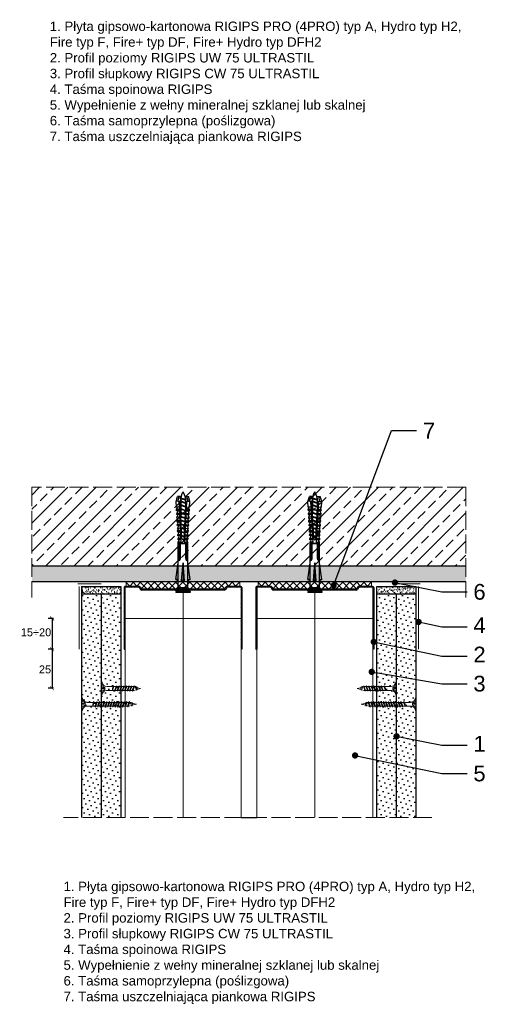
# Model space of a CAD drawing. Header units: millimetres. Extents: x 2139 to 3602, y -61 to 1415.
# Tile 2 of 6: x 2650 to 2947, y -61 to 565. Entities that reach past the tile are written whole.
import ezdxf
from ezdxf import colors
from ezdxf.entities.mleader import LeaderData, LeaderLine
from ezdxf.math import Vec2, Vec3

# ---------------------------------------------------------------- set-up
doc = ezdxf.new("R2010")
doc.units = ezdxf.units.MM
doc.linetypes.add('ACAD_ISO02W100', pattern=[15, 12, -3])
for name, color, linetype, lineweight in [('_ISOVER WELNA', 7, 'BATTING', 9), ('_RIGIPS AKCESORIA', 7, 'Continuous', 18), ('_RIGIPS G-K', 7, 'Continuous', 25), ('_RIGIPS PROFIL', 7, 'Continuous', 18), ('KRESKOWANIE', 7, 'Continuous', 9), ('OPISY', 7, 'Continuous', 9), ('PRZERYWANA', 7, 'ACAD_ISO02W100', 9), ('WYMIARY', 7, 'Continuous', 25)]:
    doc.layers.add(name, color=color, linetype=linetype, lineweight=lineweight)
doc.styles.get("Standard").update_dxf_attribs({"font": 'arial.ttf'})
doc.linetypes.add('BATTING', pattern='A,0.00254,-2.54,[134,ltypeshp.shx,S=2.54,R=0,X=-2.54,Y=0],-5.08,[134,ltypeshp.shx,S=2.54,R=180,X=2.54,Y=0],-2.54', length=10.16254)
pattern_1 = [(225, (150.0568, -801.0018), (1.122532, -3.367596), [0, -3.175])]
pattern_2 = [(225, (236.8568, -801.0018), (1.122532, -3.367596), [0, -3.175])]

# ---------------------------------------------------------------- blocks, each defined once
blk = doc.blocks.new('UW 75 ULTRASTIL')
h = blk.add_hatch()
h.set_pattern_fill('ANSI31', color=256, scale=0.5, style=0)
h.paths.add_polyline_path([(-11.93, 0.56), (-11.6, 1.24, -0.286951), (-10.7, 1.8), (10.18, 1.8), (41.3, 1.8, -0.286951), (42.2, 1.24), (42.53, 0.56, 0.286951), (43.43, 0), (52, 0, 0.414214), (52.8, 0.8), (52.8, 40), (52.25, 40), (52.25, 0.8, -0.414214), (52, 0.55), (43.77, 0.55, -0.286951), (42.87, 1.11), (42.54, 1.79, 0.286951), (41.64, 2.35), (-11.04, 2.35, 0.286951), (-11.94, 1.79), (-12.27, 1.11, -0.286951), (-13.17, 0.55), (-21.4, 0.55, -0.414214), (-21.65, 0.8), (-21.65, 40), (-22.2, 40), (-22.2, 0.8, 0.414214), (-21.4, 0), (-12.83, 0, 0.286951)])
for p, q in [((-22.2, 0.8), (-22.2, 40)), ((-22.2, 40), (-21.65, 40)), ((-21.65, 0.8), (-21.65, 40)), ((52.25, 0.8), (52.25, 40)), ((52.8, 40), (52.25, 40)), ((52.8, 0.8), (52.8, 40)), ((-21.4, 0.55), (-13.17, 0.55)), ((-21.4, 0), (-12.83, 0)), ((-12.27, 1.11), (-11.94, 1.79)), ((-11.93, 0.56), (-11.6, 1.24)), ((-11.04, 2.35), (41.64, 2.35)), ((-10.7, 1.8), (41.3, 1.8)), ((42.53, 0.56), (42.2, 1.24)), ((42.87, 1.11), (42.54, 1.79)), ((43.43, 0), (52, 0)), ((43.77, 0.55), (52, 0.55))]:
    blk.add_line(p, q)
for centre, radius, start, end in [((-21.4, 0.8), 0.8, 180, 270), ((-21.4, 0.8), 0.25, 180, 270), ((-13.17, 1.55), 1, 270, 334.04349), ((-12.83, 1), 1, 270, 334.04349), ((-11.04, 1.35), 1, 90, 154.04349), ((-10.7, 0.8), 1, 90, 154.04349), ((41.3, 0.8), 1, 25.95651, 90), ((41.64, 1.35), 1, 25.95651, 90), ((43.43, 1), 1, 205.95651, 270), ((43.77, 1.55), 1, 205.95651, 270), ((52, 0.8), 0.8, 270, 0), ((52, 0.8), 0.25, 270, 0)]:
    blk.add_arc(centre, radius, start, end)
blk = doc.blocks.new('TN 25')
at = {"layer": '_RIGIPS AKCESORIA'}
for p, q in [((0, -0.84), (0, 7.16)), ((0, 7.16), (0.46, 7.16)), ((0.46, 7.16), (0.46, 4.78)), ((0.46, 4.78), (0, 4.78)), ((0, 3.5), (1.77, 3.5)), ((0, 2.83), (1.77, 2.83)), ((0.46, 1.64), (0, 1.64)), ((0.46, -0.84), (0.46, 1.64)), ((1.77, 3.5), (1.77, 4.2)), ((1.77, 2.83), (1.77, 2.18)), ((3.02, 4.46), (8.47, 4.46)), ((7.49, 2.01), (3.55, 2.01)), ((7.12, 4.46), (7.12, 3.18)), ((8.03, 2.01), (7.12, 4.46)), ((7.12, 3.18), (7.65, 1.53)), ((7.65, 1.53), (8.03, 2.01)), ((9.41, 2.01), (8.03, 2.01)), ((8.47, 4.46), (8.79, 5)), ((9.61, 1.51), (8.47, 4.46)), ((8.79, 5), (9.93, 2.01)), ((9, 4.46), (10.1, 4.46)), ((9.93, 2.01), (9.61, 1.51)), ((11.04, 2.01), (9.93, 2.01)), ((10.1, 4.46), (10.41, 5)), ((11.23, 1.51), (10.1, 4.46)), ((10.41, 5), (11.56, 2.01)), ((10.62, 4.46), (11.67, 4.46)), ((11.56, 2.01), (11.23, 1.51)), ((12.61, 2.01), (11.56, 2.01)), ((11.67, 4.46), (11.99, 5)), ((12.81, 1.51), (11.67, 4.46)), ((11.99, 5), (13.14, 2.01)), ((12.2, 4.46), (13.21, 4.46)), ((13.14, 2.01), (12.81, 1.51)), ((14.15, 2.01), (13.14, 2.01)), ((13.21, 4.46), (13.52, 5)), ((14.34, 1.51), (13.21, 4.46)), ((13.52, 5), (14.67, 2.01)), ((13.73, 4.46), (14.8, 4.46)), ((14.67, 2.01), (14.34, 1.51)), ((15.74, 2.01), (14.67, 2.01)), ((14.8, 4.46), (15.12, 5)), ((15.94, 1.51), (14.8, 4.46)), ((15.12, 5), (16.26, 2.01)), ((15.33, 4.46), (16.42, 4.46)), ((16.26, 2.01), (15.94, 1.51)), ((17.36, 2.01), (16.26, 2.01)), ((16.42, 4.46), (16.73, 5)), ((17.55, 1.51), (16.42, 4.46)), ((16.73, 5), (17.88, 2.01)), ((16.94, 4.46), (17.99, 4.46)), ((17.88, 2.01), (17.55, 1.51)), ((18.93, 2.01), (17.88, 2.01)), ((17.99, 4.46), (18.31, 5)), ((19.13, 1.51), (17.99, 4.46)), ((18.31, 5), (19.45, 2.01)), ((18.52, 4.46), (19.68, 4.46)), ((19.45, 2.01), (19.13, 1.51)), ((19.45, 2.01), (20.62, 2.01)), ((19.68, 4.46), (20, 5)), ((20.82, 1.51), (19.68, 4.46)), ((20, 5), (21.14, 2.01)), ((20.21, 4.46), (20.7, 4.46)), ((20.7, 4.46), (22.28, 3.98)), ((21.14, 2.01), (20.82, 1.51)), ((21.14, 2.01), (21.81, 2.12)), ((21.85, 1.83), (21.67, 3.28)), ((21.67, 3.28), (22.14, 2.4)), ((22.14, 2.4), (21.85, 1.83)), ((22.7, 2.36), (22.14, 2.4)), ((22.28, 3.98), (22.56, 4.37)), ((22.7, 2.36), (22.28, 3.98)), ((22.56, 4.37), (23.03, 2.71)), ((23.03, 2.71), (22.7, 2.36)), ((22.71, 3.85), (25, 3.24)), ((25, 3.24), (23.03, 2.71)), ((0, -0.84), (0.46, -0.84))]:
    blk.add_line(p, q, dxfattribs=at)
for centre, major_axis, ratio, start_param, end_param in [((3.09, 7.67), (0.17, 3.2), 0.826134, 1.773653, 3.180586), ((-0.04, 0.9), (0, 3.93), 0.848176, -0.720942, -0.151112), ((3.37, -1.57), (0.28, 3.57), 0.832181, 0.035984, 1.430787), ((-2.73, 15.91), (0, 14.76), 0.848176, 3.399396, 3.475072), ((0.59, 4.62), (0, 2.81), 0.848176, 3.475072, 3.862535), ((1.66, 3.18), (0, 0.895), 0.848176, -1.552777, -0.720942), ((1.66, 3.18), (0, 0.895), 0.848176, 3.862535, 4.730408)]:
    blk.add_ellipse(centre, major_axis=major_axis, ratio=ratio, start_param=start_param, end_param=end_param, dxfattribs=at)
blk = doc.blocks.new('TN 35')
at = {"layer": '_RIGIPS AKCESORIA'}
for p, q in [((0, -0.84), (0, 7.16)), ((0, 7.16), (0.46, 7.16)), ((0.46, 7.16), (0.46, 4.78)), ((0.46, 4.78), (0, 4.78)), ((0, 3.5), (1.77, 3.5)), ((0, 2.83), (1.77, 2.83)), ((0.46, 1.64), (0, 1.64)), ((0.46, -0.84), (0.46, 1.64)), ((1.77, 3.5), (1.77, 4.2)), ((1.77, 2.83), (1.77, 2.18)), ((3.02, 4.46), (8.47, 4.46)), ((7.49, 2.01), (3.55, 2.01)), ((7.12, 4.46), (7.12, 3.18)), ((8.03, 2.01), (7.12, 4.46)), ((7.12, 3.18), (7.65, 1.53)), ((7.65, 1.53), (8.03, 2.01)), ((9.41, 2.01), (8.03, 2.01)), ((8.47, 4.46), (8.79, 5)), ((9.61, 1.51), (8.47, 4.46)), ((8.79, 5), (9.93, 2.01)), ((9, 4.46), (10.1, 4.46)), ((9.93, 2.01), (9.61, 1.51)), ((11.04, 2.01), (9.93, 2.01)), ((10.1, 4.46), (10.41, 5)), ((11.23, 1.51), (10.1, 4.46)), ((10.41, 5), (11.56, 2.01)), ((10.62, 4.46), (11.67, 4.46)), ((11.56, 2.01), (11.23, 1.51)), ((12.61, 2.01), (11.56, 2.01)), ((11.67, 4.46), (11.99, 5)), ((12.81, 1.51), (11.67, 4.46)), ((11.99, 5), (13.14, 2.01)), ((12.2, 4.46), (13.21, 4.46)), ((13.14, 2.01), (12.81, 1.51)), ((14.15, 2.01), (13.14, 2.01)), ((13.21, 4.46), (13.52, 5)), ((14.34, 1.51), (13.21, 4.46)), ((13.52, 5), (14.67, 2.01)), ((13.73, 4.46), (14.8, 4.46)), ((14.67, 2.01), (14.34, 1.51)), ((15.74, 2.01), (14.67, 2.01)), ((14.8, 4.46), (15.12, 5)), ((15.94, 1.51), (14.8, 4.46)), ((15.12, 5), (16.26, 2.01)), ((15.33, 4.46), (16.42, 4.46)), ((16.26, 2.01), (15.94, 1.51)), ((17.36, 2.01), (16.26, 2.01)), ((16.42, 4.46), (16.73, 5)), ((17.55, 1.51), (16.42, 4.46)), ((16.73, 5), (17.88, 2.01)), ((16.94, 4.46), (17.99, 4.46)), ((17.88, 2.01), (17.55, 1.51)), ((18.93, 2.01), (17.84, 2.01)), ((17.99, 4.46), (18.31, 5)), ((19.13, 1.51), (17.99, 4.46)), ((18.31, 5), (19.45, 2.01)), ((18.52, 4.46), (19.57, 4.46)), ((19.45, 2.01), (19.13, 1.51)), ((20.51, 2.01), (19.41, 2.01)), ((19.57, 4.46), (19.88, 5)), ((20.7, 1.51), (19.57, 4.46)), ((19.88, 5), (21.03, 2.01)), ((20.09, 4.46), (21.14, 4.46)), ((21.03, 2.01), (20.7, 1.51)), ((22.08, 2.01), (20.99, 2.01)), ((21.14, 4.46), (21.46, 5)), ((22.28, 1.51), (21.14, 4.46)), ((21.46, 5), (22.6, 2.01)), ((21.67, 4.46), (22.72, 4.46)), ((22.6, 2.01), (22.28, 1.51)), ((23.66, 2.01), (22.56, 2.01)), ((22.72, 4.46), (23.03, 5)), ((23.85, 1.51), (22.72, 4.46)), ((23.03, 5), (24.18, 2.01)), ((23.24, 4.46), (24.29, 4.46)), ((24.18, 2.01), (23.85, 1.51)), ((25.23, 2.01), (24.14, 2.01)), ((24.29, 4.46), (24.61, 5)), ((25.43, 1.51), (24.29, 4.46)), ((24.61, 5), (25.75, 2.01)), ((24.81, 4.46), (25.87, 4.46)), ((25.75, 2.01), (25.43, 1.51)), ((26.81, 2.01), (25.71, 2.01)), ((25.87, 4.46), (26.18, 5)), ((27, 1.51), (25.87, 4.46)), ((26.18, 5), (27.33, 2.01)), ((26.39, 4.46), (27.44, 4.46)), ((27.33, 2.01), (27, 1.51)), ((28.38, 2.01), (27.33, 2.01)), ((27.44, 4.46), (27.76, 5)), ((28.58, 1.51), (27.44, 4.46)), ((27.76, 5), (28.9, 2.01)), ((27.96, 4.46), (29.13, 4.46)), ((28.9, 2.01), (28.58, 1.51)), ((28.9, 2.01), (30.07, 2.01)), ((29.13, 4.46), (29.45, 5)), ((30.27, 1.51), (29.13, 4.46)), ((29.45, 5), (30.59, 2.01)), ((29.65, 4.46), (30.15, 4.46)), ((30.15, 4.46), (31.73, 3.98)), ((30.59, 2.01), (30.27, 1.51)), ((30.59, 2.01), (31.26, 2.12)), ((31.3, 1.83), (31.12, 3.28)), ((31.12, 3.28), (31.59, 2.4)), ((31.59, 2.4), (31.3, 1.83)), ((32.15, 2.36), (31.59, 2.4)), ((31.73, 3.98), (32.01, 4.37)), ((32.15, 2.36), (31.73, 3.98)), ((32.01, 4.37), (32.48, 2.71)), ((32.48, 2.71), (32.15, 2.36)), ((32.16, 3.85), (35, 3.24)), ((35, 3.24), (32.48, 2.71)), ((0, -0.84), (0.46, -0.84))]:
    blk.add_line(p, q, dxfattribs=at)
for centre, major_axis, ratio, start_param, end_param in [((3.09, 7.67), (0.17, 3.2), 0.826134, 1.773653, 3.180586), ((-0.04, 0.9), (0, 3.93), 0.848176, -0.720942, -0.151112), ((3.37, -1.57), (0.28, 3.57), 0.832181, 0.035984, 1.430787), ((-2.73, 15.91), (0, 14.76), 0.848176, 3.399396, 3.475072), ((0.59, 4.62), (0, 2.81), 0.848176, 3.475072, 3.862535), ((1.66, 3.18), (0, 0.895), 0.848176, -1.552777, -0.720942), ((1.66, 3.18), (0, 0.895), 0.848176, 3.862535, 4.730408)]:
    blk.add_ellipse(centre, major_axis=major_axis, ratio=ratio, start_param=start_param, end_param=end_param, dxfattribs=at)
blk = doc.blocks.new('kolek rozprezny komplet 60')
for p, q in [((393.81, 219.85), (390.76, 218.91)), ((393.68, 217.35), (393.81, 219.85)), ((397.41, 219.66), (393.81, 219.85)), ((397.31, 217.76), (397.41, 219.66)), ((399, 219.58), (397.82, 218.98)), ((398.9, 217.68), (399, 219.58)), ((399.8, 219.54), (399, 219.58)), ((399.7, 217.64), (399.8, 219.54)), ((401.4, 219.45), (400.22, 218.85)), ((401.3, 217.56), (401.4, 219.45)), ((402.2, 219.41), (401.4, 219.45)), ((402.1, 217.51), (402.2, 219.41)), ((403.8, 219.33), (402.61, 218.72)), ((403.7, 217.43), (403.8, 219.33)), ((404.6, 219.29), (403.8, 219.33)), ((404.5, 217.39), (404.6, 219.29)), ((406.19, 219.2), (405.01, 218.6)), ((406.09, 217.3), (406.19, 219.2)), ((406.99, 219.16), (406.19, 219.2)), ((443.47, 219.95), (432.8, 218.45)), ((443.47, 218.45), (443.47, 219.95)), ((443.47, 219.95), (444.34, 218.45)), ((450.17, 219.95), (448.67, 218.45)), ((450.17, 219.95), (450.17, 210.95)), ((450.67, 219.95), (450.17, 219.95)), ((450.67, 219.95), (450.67, 210.95)), ((450.67, 219.35), (451.17, 219.95)), ((451.17, 219.95), (451.67, 219.95)), ((451.17, 219.95), (451.17, 210.95)), ((451.67, 219.95), (451.67, 210.95)), ((390.66, 217.01), (390.76, 218.91)), ((393.15, 216.88), (390.66, 217.01)), ((393.15, 214.02), (390.66, 213.89)), ((390.66, 213.89), (390.76, 211.99)), ((393.75, 218.75), (390.71, 217.96)), ((393.75, 212.15), (390.71, 212.94)), ((391.67, 216.95), (392.67, 216.95)), ((392.67, 216.95), (391.67, 213.95)), ((391.67, 213.95), (391.71, 213.45)), ((391.71, 213.45), (392.07, 213.95)), ((392.67, 216.95), (392.07, 213.95)), ((393.07, 216.95), (392.07, 213.95)), ((392.07, 213.95), (393.67, 213.95)), ((392.67, 216.95), (393.04, 217.45)), ((393.07, 216.95), (393.04, 217.45)), ((393.07, 216.95), (394.67, 216.95)), ((394.67, 216.95), (393.67, 213.95)), ((393.67, 213.95), (393.7, 213.55)), ((417.38, 216.11), (393.68, 217.35)), ((417.38, 214.79), (393.68, 213.55)), ((393.68, 213.55), (393.81, 211.05)), ((420.47, 216.55), (393.71, 217.95)), ((420.47, 214.35), (393.71, 212.95)), ((393.78, 213.55), (394.07, 213.95)), ((394.67, 216.95), (394.07, 213.95)), ((395.07, 216.95), (394.07, 213.95)), ((394.07, 213.95), (396.07, 213.95)), ((394.67, 216.95), (394.92, 217.29)), ((395.07, 216.95), (395.05, 217.28)), ((395.07, 216.95), (397.07, 216.95)), ((397.07, 216.95), (396.07, 213.95)), ((396.07, 213.95), (396.09, 213.67)), ((396.28, 213.68), (396.47, 213.95)), ((397.07, 216.95), (396.47, 213.95)), ((397.47, 216.95), (396.47, 213.95)), ((396.47, 213.95), (398.47, 213.95)), ((397.07, 216.95), (397.23, 217.17)), ((397.31, 213.14), (397.41, 211.24)), ((397.47, 216.95), (397.46, 217.16)), ((397.47, 216.95), (399.47, 216.95)), ((397.67, 217.14), (397.71, 217.74)), ((397.67, 213.76), (397.71, 213.16)), ((398.47, 217.1), (398.5, 217.7)), ((399.47, 216.95), (398.47, 213.95)), ((398.47, 213.95), (398.48, 213.8)), ((398.47, 213.8), (398.5, 213.2)), ((398.77, 213.81), (398.87, 213.95)), ((399.47, 216.95), (398.87, 213.95)), ((399.87, 216.95), (398.87, 213.95)), ((398.87, 213.95), (400.87, 213.95)), ((398.9, 213.22), (399, 211.32)), ((399.47, 216.95), (399.55, 217.05)), ((399.7, 213.26), (399.8, 211.36)), ((399.87, 216.95), (399.87, 217.03)), ((399.87, 216.95), (401.38, 216.95)), ((400.07, 217.02), (400.1, 217.62)), ((400.07, 213.88), (400.1, 213.28)), ((400.87, 216.98), (400.9, 217.58)), ((401.87, 216.92), (400.87, 213.95)), ((400.87, 213.95), (400.88, 213.92)), ((400.87, 213.92), (400.9, 213.32)), ((401.87, 216.92), (401.27, 213.95)), ((402.26, 216.9), (401.27, 213.95)), ((401.27, 213.95), (401.38, 213.95)), ((401.27, 213.94), (401.27, 213.95)), ((401.3, 213.35), (401.4, 211.45)), ((402.1, 213.39), (402.2, 211.49)), ((402.47, 216.89), (402.5, 217.49)), ((402.47, 214.01), (402.5, 213.41)), ((403.27, 216.85), (403.3, 217.45)), ((403.27, 214.05), (403.3, 213.45)), ((404.22, 216.8), (403.31, 214.05)), ((404.24, 216.8), (403.7, 214.07)), ((403.7, 213.47), (403.8, 211.57)), ((404.62, 216.78), (403.72, 214.07)), ((404.5, 213.51), (404.6, 211.62)), ((404.86, 216.77), (404.9, 217.37)), ((404.86, 214.13), (404.9, 213.53)), ((405.66, 216.73), (405.69, 217.32)), ((405.66, 214.17), (405.69, 213.58)), ((406.58, 216.68), (405.75, 214.18)), ((406.09, 213.6), (406.19, 211.7)), ((406.62, 216.68), (406.12, 214.2)), ((406.98, 216.66), (406.16, 214.2)), ((406.89, 217.26), (406.99, 219.16)), ((406.89, 213.64), (406.99, 211.74)), ((407.26, 216.64), (407.29, 217.24)), ((407.26, 214.26), (407.29, 213.66)), ((408.59, 219.08), (407.41, 218.47)), ((408.06, 216.6), (408.09, 217.2)), ((408.06, 214.3), (408.09, 213.7)), ((408.94, 216.55), (408.19, 214.31)), ((408.49, 217.18), (408.59, 219.08)), ((408.49, 213.72), (408.59, 211.82)), ((408.99, 216.55), (408.55, 214.33)), ((409.39, 219.03), (408.59, 219.08)), ((409.34, 216.53), (408.6, 214.33)), ((409.29, 217.14), (409.39, 219.03)), ((409.29, 213.76), (409.39, 211.87)), ((409.66, 216.52), (409.69, 217.12)), ((409.66, 214.38), (409.69, 213.79)), ((410.99, 218.95), (409.8, 218.35)), ((410.46, 216.47), (410.49, 217.07)), ((410.46, 214.43), (410.49, 213.83)), ((411.3, 216.43), (410.64, 214.44)), ((410.89, 217.05), (410.99, 218.95)), ((410.89, 213.85), (410.99, 211.95)), ((411.37, 216.43), (410.98, 214.45)), ((411.69, 216.41), (411.04, 214.46)), ((412.59, 218.87), (411.4, 218.26)), ((412.05, 216.39), (412.09, 216.99)), ((412.05, 214.51), (412.09, 213.91)), ((412.49, 216.97), (412.59, 218.87)), ((412.49, 213.93), (412.59, 212.03)), ((413.38, 218.82), (412.59, 218.87)), ((412.85, 216.35), (412.89, 216.95)), ((412.85, 214.55), (412.89, 213.95)), ((413.66, 216.31), (413.08, 214.56)), ((413.28, 216.93), (413.38, 218.82)), ((413.28, 213.97), (413.38, 212.08)), ((413.75, 216.3), (413.4, 214.58)), ((414.05, 216.29), (413.49, 214.58)), ((414.98, 218.74), (413.8, 218.14)), ((414.45, 216.27), (414.48, 216.86)), ((414.45, 214.64), (414.48, 214.04)), ((414.88, 216.84), (414.98, 218.74)), ((414.88, 214.06), (414.98, 212.16)), ((415.78, 218.7), (414.98, 218.74)), ((415.25, 216.22), (415.28, 216.82)), ((415.25, 214.68), (415.28, 214.08)), ((416.02, 216.18), (415.52, 214.69)), ((415.68, 216.8), (415.78, 218.7)), ((415.68, 214.1), (415.78, 212.2)), ((416.12, 216.18), (415.83, 214.71)), ((416.41, 216.16), (415.93, 214.71)), ((417.38, 218.62), (416.2, 218.01)), ((417.28, 216.72), (417.38, 218.62)), ((417.28, 214.18), (417.38, 212.29)), ((418.18, 218.57), (417.38, 218.62)), ((418.22, 215.58), (418.01, 214.95)), ((418.08, 216.68), (418.18, 218.57)), ((418.08, 214.22), (418.18, 212.33)), ((419.78, 218.49), (418.59, 217.89)), ((419.78, 212.41), (418.59, 213.01)), ((419.68, 216.59), (419.78, 218.49)), ((419.68, 214.31), (419.78, 212.41)), ((430.17, 217.15), (419.71, 217.15)), ((430.17, 213.75), (419.71, 213.75)), ((431.37, 217.95), (419.75, 217.95)), ((431.37, 212.95), (419.75, 212.95)), ((448.67, 218.45), (419.77, 218.45)), ((420.47, 217.15), (420.47, 213.75)), ((420.67, 217.15), (420.67, 213.75)), ((420.87, 217.15), (420.87, 213.75)), ((444.34, 216.37), (432.8, 215.45)), ((432.8, 215.45), (443.47, 215.45)), ((444.34, 214.53), (432.8, 215.45)), ((444.34, 216.37), (443.47, 215.45)), ((444.34, 214.53), (443.47, 215.45)), ((444.34, 214.53), (444.34, 216.37)), ((448.67, 218.45), (448.67, 212.45)), ((448.67, 216.95), (448.67, 213.95)), ((393.81, 211.05), (390.76, 211.99)), ((397.41, 211.24), (393.81, 211.05)), ((399, 211.32), (397.82, 211.93)), ((399.8, 211.36), (399, 211.32)), ((401.4, 211.45), (400.22, 212.05)), ((402.2, 211.49), (401.4, 211.45)), ((403.8, 211.57), (402.61, 212.18)), ((404.6, 211.62), (403.8, 211.57)), ((406.19, 211.7), (405.01, 212.3)), ((406.99, 211.74), (406.19, 211.7)), ((408.59, 211.82), (407.41, 212.43)), ((409.39, 211.87), (408.59, 211.82)), ((410.99, 211.95), (409.8, 212.55)), ((412.59, 212.03), (411.4, 212.64)), ((413.38, 212.08), (412.59, 212.03)), ((414.98, 212.16), (413.8, 212.76)), ((415.78, 212.2), (414.98, 212.16)), ((417.38, 212.29), (416.2, 212.89)), ((418.18, 212.33), (417.38, 212.29)), ((448.67, 212.45), (419.77, 212.45)), ((443.47, 210.95), (432.8, 212.45)), ((443.47, 212.45), (443.47, 210.95)), ((443.47, 210.95), (444.34, 212.45)), ((450.17, 210.95), (448.67, 212.45)), ((450.67, 210.95), (450.17, 210.95)), ((450.67, 211.55), (451.17, 210.95)), ((451.17, 210.95), (451.67, 210.95))]:
    blk.add_line(p, q)
for centre, radius, start, end in [((397.68, 219.24), 0.3, 177, 297), ((393.41, 206.24), 10.85, 99.20383, 121.90826), ((393.41, 224.66), 10.85, 238.09174, 260.79617), ((393.65, 216.85), 0.5, 87, 177), ((393.65, 214.05), 0.5, 183, 273), ((400.08, 219.12), 0.3, 177, 297), ((402.48, 218.99), 0.3, 177, 297), ((404.87, 218.87), 0.3, 177, 297), ((407.27, 218.74), 0.3, 177, 297), ((409.67, 218.61), 0.3, 177, 297), ((411.27, 218.53), 0.3, 177, 297), ((413.66, 218.41), 0.3, 177, 297), ((416.06, 218.28), 0.3, 177, 297), ((417.55, 215.45), 0.682, 255.86037, 104.13858), ((418.46, 218.15), 0.3, 177, 297), ((418.46, 212.75), 0.3, 63, 183), ((422.67, 216.95), 1, 90, 168.46304), ((422.67, 213.95), 1, 191.53696, 270), ((430.17, 218.45), 1.3, 270, 0), ((430.17, 212.45), 1.3, 0, 90), ((397.68, 211.66), 0.3, 63, 183), ((400.08, 211.78), 0.3, 63, 183), ((402.48, 211.91), 0.3, 63, 183), ((404.87, 212.03), 0.3, 63, 183), ((407.27, 212.16), 0.3, 63, 183), ((409.67, 212.29), 0.3, 63, 183), ((411.27, 212.37), 0.3, 63, 183), ((413.66, 212.5), 0.3, 63, 183), ((416.06, 212.62), 0.3, 63, 183)]:
    blk.add_arc(centre, radius, start, end)
blk = doc.blocks.new('_Dot')
at = {"color": 0, "linetype": 'ByBlock', "lineweight": -2}
blk.add_line((-0.5, 0), (-1, 0), dxfattribs=at)
at = {"color": 0, "linetype": 'ByBlock', "const_width": 0.5}
blk.add_lwpolyline([(-0.25, 0, 1), (0.25, 0, 1)], format="xyb", close=True, dxfattribs=at)
blk = doc.blocks.new('_ArchTick')
at = {"color": 0, "linetype": 'ByBlock', "const_width": 0.15}
blk.add_lwpolyline([(-0.5, -0.5), (0.5, 0.5)], dxfattribs=at)

msp = doc.modelspace()

# ---------------------------------------------------------------- hatches: boundary and pattern name
at = {"layer": '_RIGIPS G-K'}
h = msp.add_hatch(dxfattribs=at)
h.set_pattern_fill('AR-SAND', color=256, scale=0.05, angle=180, style=0)
h.set_pattern_definition([(217.5, (4703.6066, 1331.1338), (0.0800016, -2.4470662), [0, -1.9304, 0, -2.159, 0, -2.06375]), (187.5, (4703.6066, 1331.1338), (-2.2476164, -3.5841255), [0, -1.0414, 0, -1.7399, 0, -0.66675]), (147.5, (4705.1687, 1331.1338), (-3.9549619, -0.007186), [0, -0.635, 0, -2.286, 0, -2.9845]), (137.5, (4705.1687, 1331.1338), (-3.8177823, -1.1146466), [0, -0.3175, 0, -1.4986, 0, -1.7145])])
h.paths.add_polyline_path([(2689.83, 200.07), (2714.83, 200.07), (2714.83, 205.07), (2689.83, 205.07)])
h = msp.add_hatch(dxfattribs=at)
h.set_pattern_fill('AR-SAND', color=256, scale=0.05, angle=180, style=0)
h.set_pattern_definition([(217.5, (4790.4066, 1331.1338), (0.0800016, -2.4470662), [0, -1.9304, 0, -2.159, 0, -2.06375]), (187.5, (4790.4066, 1331.1338), (-2.2476164, -3.5841255), [0, -1.0414, 0, -1.7399, 0, -0.66675]), (147.5, (4791.9687, 1331.1338), (-3.9549619, -0.007186), [0, -0.635, 0, -2.286, 0, -2.9845]), (137.5, (4791.9687, 1331.1338), (-3.8177823, -1.1146466), [0, -0.3175, 0, -1.4986, 0, -1.7145])])
h.paths.add_polyline_path([(2877.63, 200.07), (2902.63, 200.07), (2902.63, 205.07), (2877.63, 205.07)])
h = msp.add_hatch(dxfattribs=at)
h.set_pattern_fill('DOTS', color=256, scale=2, angle=225, style=0)
h.set_pattern_definition(pattern_1)
h.paths.add_polyline_path([(2689.83, 58.07), (2702.33, 58.07), (2702.33, 200.07), (2689.83, 200.07)])
h = msp.add_hatch(dxfattribs=at)
h.set_pattern_fill('DOTS', color=256, scale=2, angle=225, style=0)
h.set_pattern_definition(pattern_1)
h.paths.add_polyline_path([(2702.33, 58.07), (2714.83, 58.07), (2714.83, 200.07), (2702.33, 200.07)])
h = msp.add_hatch(dxfattribs=at)
h.set_pattern_fill('DOTS', color=256, scale=2, angle=225, style=0)
h.set_pattern_definition(pattern_2)
h.paths.add_polyline_path([(2877.63, 58.07), (2890.13, 58.07), (2890.13, 200.07), (2877.63, 200.07)])
h = msp.add_hatch(dxfattribs=at)
h.set_pattern_fill('DOTS', color=256, scale=2, angle=225, style=0)
h.set_pattern_definition(pattern_2)
h.paths.add_polyline_path([(2890.13, 58.07), (2902.63, 58.07), (2902.63, 200.07), (2890.13, 200.07)])
at = {"layer": 'KRESKOWANIE'}
h = msp.add_hatch(dxfattribs=at)
h.set_pattern_fill('ANSI33', color=256, scale=2, angle=180, style=0)
h.set_pattern_definition([(225, (519.457, -798.002), (8.980256, -8.980256), []), (225, (510.477, -798.002), (8.980256, -8.980256), [6.35, -3.175])])
h.paths.add_polyline_path([(2934.23, 268.07), (2658.23, 268.07), (2658.23, 218.07), (2934.23, 218.07)])
h = msp.add_hatch(dxfattribs=at)
h.set_pattern_fill('AR-SAND', color=256, scale=0.1, style=0)
h.set_pattern_definition([(37.5, (193.4568, -1106.0627), (-0.160003, 4.8941324), [0, -3.8608, 0, -4.318, 0, -4.1275]), (7.5, (193.457, -1106.063), (4.495233, 7.168251), [0, -2.0828, 0, -3.4798, 0, -1.3335]), (327.5, (190.3326, -1106.0627), (7.909924, 0.014372), [0, -1.27, 0, -4.572, 0, -5.969]), (317.5, (190.3326, -1106.063), (7.635565, 2.229293), [0, -0.635, 0, -2.9972, 0, -3.429])])
h.paths.add_polyline_path([(2934.23, 218.07), (2658.23, 218.07), (2658.23, 208.07), (2934.23, 208.07)])
h = msp.add_hatch(dxfattribs=at)
h.set_pattern_fill('ANSI37', color=256, angle=270, style=0)
h.set_pattern_definition([(315, (4705.1066, 1642.1947), (2.245064, 2.245064), []), (45, (4705.1066, 1642.1947), (-2.245064, 2.245064), [])])
h.paths.add_polyline_path([(2718.23, 205.07), (2726.21, 205.07, -0.286951), (2727.11, 204.5), (2727.43, 203.83, 0.286951), (2728.33, 203.27), (2780.33, 203.27, 0.286951), (2781.23, 203.83), (2781.56, 204.5, -0.286951), (2782.46, 205.07), (2790.43, 205.07), (2790.43, 208.07), (2718.23, 208.07)])
h = msp.add_hatch(dxfattribs=at)
h.set_pattern_fill('ANSI37', color=256, angle=270, style=0)
h.set_pattern_definition([(315, (4788.9066, 1642.1947), (2.245064, 2.245064), []), (45, (4788.9066, 1642.1947), (-2.245064, 2.245064), [])])
h.paths.add_polyline_path([(2802.03, 205.07), (2810.01, 205.07, -0.286951), (2810.91, 204.5), (2811.23, 203.83, 0.286951), (2812.13, 203.27), (2864.13, 203.27, 0.286951), (2865.03, 203.83), (2865.36, 204.5, -0.286951), (2866.26, 205.07), (2874.23, 205.07), (2874.23, 208.07), (2802.03, 208.07)])

# ---------------------------------------------------------------- linework, layer by layer
for p, q in [((2658.23, 218.07), (2934.23, 218.07)), ((2658.23, 208.07), (2934.23, 208.07))]:
    msp.add_line(p, q)
at = {"layer": '_ISOVER WELNA', "ltscale": 3.6}
for p, q in [((2754.33, 58.07), (2754.33, 202.72)), ((2838.13, 58.07), (2838.13, 202.72))]:
    msp.add_line(p, q, dxfattribs=at)
at = {"layer": '_RIGIPS AKCESORIA'}
for p, q in [((2702.33, 206.57), (2687.33, 206.57)), ((2688.33, 205.07), (2688.33, 165.07)), ((2890.13, 206.57), (2905.13, 206.57)), ((2904.13, 205.07), (2904.13, 165.07))]:
    msp.add_line(p, q, dxfattribs=at)
at = {"layer": '_RIGIPS G-K'}
for p, q in [((2716.33, 208.07), (2728.83, 208.07)), ((2689.83, 205.07), (2689.83, 58.07)), ((2689.83, 205.07), (2714.83, 205.07)), ((2714.83, 205.07), (2714.83, 58.07)), ((2877.63, 58.07), (2877.63, 205.07)), ((2877.63, 205.07), (2902.63, 205.07)), ((2902.63, 58.07), (2902.63, 205.07)), ((2714.83, 200.07), (2689.83, 200.07)), ((2702.33, 200.07), (2702.33, 58.07)), ((2902.63, 200.07), (2877.63, 200.07)), ((2890.13, 58.07), (2890.13, 200.07)), ((2791.23, 58.07), (2801.23, 58.07))]:
    msp.add_line(p, q, dxfattribs=at)
at = {"layer": '_RIGIPS PROFIL', "lineweight": 9}
for p, q in [((2717.43, 184.67), (2791.23, 184.67)), ((2717.43, 58.07), (2717.43, 184.67)), ((2791.23, 58.07), (2791.23, 184.67)), ((2801.23, 184.67), (2875.03, 184.67)), ((2801.23, 58.07), (2801.23, 184.67)), ((2875.03, 58.07), (2875.03, 184.67))]:
    msp.add_line(p, q, dxfattribs=at)
at = {"layer": 'KRESKOWANIE'}
for p, q in [((2718.23, 205.07), (2718.23, 208.07)), ((2790.43, 205.07), (2790.43, 208.07)), ((2802.03, 205.07), (2802.03, 208.07)), ((2874.23, 205.07), (2874.23, 208.07))]:
    msp.add_line(p, q, dxfattribs=at)
at = {"layer": 'PRZERYWANA'}
for p, q in [((2934.23, 268.07), (2658.23, 268.07)), ((2658.23, 268.07), (2658.23, 198.07)), ((2934.23, 268.07), (2934.23, 198.07)), ((2912.63, 58.07), (2678.33, 58.07))]:
    msp.add_line(p, q, dxfattribs=at)
at = {"layer": 'WYMIARY'}
for p, q in [((2672.02, 184.67), (2668.52, 184.67)), ((2671.02, 184.67), (2671.02, 165.07)), ((2672.01, 165.07), (2668.51, 165.07)), ((2672.02, 165.07), (2668.52, 165.07)), ((2671.01, 165.07), (2671.01, 140.32)), ((2672.01, 140.32), (2668.51, 140.32))]:
    msp.add_line(p, q, dxfattribs=at)

# ---------------------------------------------------------------- block references
for name, p, rotation in [('kolek rozprezny komplet 60', (2538.88, 652.89), 270), ('kolek rozprezny komplet 60', (2622.68, 652.89), 270), ('UW 75 ULTRASTIL', (2769.63, 205.07), 180), ('UW 75 ULTRASTIL', (2853.43, 205.07), 180)]:
    msp.add_blockref(name, p, dxfattribs=dict(rotation=rotation))
at = {"layer": '_RIGIPS AKCESORIA', "xscale": -1, "rotation": 180}
for name, p in [('TN 25', (2702.33, 143.31)), ('TN 35', (2689.83, 133.31))]:
    msp.add_blockref(name, p, dxfattribs=at)
at = {"layer": '_RIGIPS AKCESORIA', "rotation": 180}
for name, p in [('TN 25', (2890.13, 143.31)), ('TN 35', (2902.63, 133.31))]:
    msp.add_blockref(name, p, dxfattribs=at)
at = {"layer": 'WYMIARY', "xscale": 2.5, "yscale": 2.5, "zscale": 2.5}
for p, rotation in [((2671.02, 184.67), 90), ((2671.01, 165.07), 90), ((2671.02, 165.07), 270), ((2671.01, 140.32), 270)]:
    msp.add_blockref('_ArchTick', p, dxfattribs=dict(at, rotation=rotation))

# ---------------------------------------------------------------- texts
at = {"char_height": 6, "attachment_point": 1}
for insert, width in [((2669.61, 564.29), 264.9976), ((2678.34, 17.21), 266.5862)]:
    msp.add_mtext('1. Płyta gipsowo-kartonowa RIGIPS PRO (4PRO) typ A, Hydro typ H2, Fire typ F, Fire+ typ DF, Fire+ Hydro typ DFH2\\P2. Profil poziomy RIGIPS UW 75 ULTRASTIL\\P3. Profil słupkowy RIGIPS CW 75 ULTRASTIL\\P4. Taśma spoinowa RIGIPS\\P5. Wypełnienie z wełny mineralnej szklanej lub skalnej\\P6. Taśma samoprzylepna (poślizgowa)\\P7. Taśma uszczelniająca piankowa RIGIPS', dxfattribs=dict(at, insert=insert, width=width))
at = {"layer": 'WYMIARY', "char_height": 5, "attachment_point": 5}
for s, insert in [('15÷20', (2660.84, 175.8)), ('25', (2666.56, 152.23))]:
    msp.add_mtext(s, dxfattribs=dict(at, insert=insert))

# ---------------------------------------------------------------- leaders
at = {"layer": 'OPISY'}
ml = msp.add_multileader_mtext('Standard', dxfattribs=at)
ml.set_content('7', color=256)
ml.set_leader_properties()
ml.set_arrow_properties(name='DOT')
ml.build(insert=Vec2(0, 0))
ctx = ml.context
ctx.base_point, ctx.char_height, ctx.landing_gap_size, ctx.plane_origin = Vec3(2902.88, 304.11), 10, 4, Vec3(2710.29, 447.77)
notes = []
notes.append((ctx, [(0, (1, 1, 0), (2886.88, 304.11), (1, 0), 16, [(0, [(2850.1, 205.6)], 0, [])])]))
ctx.mtext.insert, ctx.mtext.flow_direction = Vec3(2906.88, 309.11), 5
ml = msp.add_multileader_mtext('Standard', dxfattribs=at)
ml.set_content('6', color=256)
ml.set_leader_properties()
ml.set_arrow_properties(name='DOT')
ml.build(insert=Vec2(0, 0))
ctx = ml.context
ctx.base_point, ctx.char_height, ctx.landing_gap_size, ctx.plane_origin = Vec3(2934.98, 201.51), 10, 4, Vec3(2742.39, 345.17)
notes.append((ctx, [(0, (1, 1, 0), (2918.98, 201.51), (1, 0), 16, [(0, [(2889.06, 207.48)], 0, [])])]))
ctx.mtext.insert, ctx.mtext.flow_direction = Vec3(2938.98, 206.59), 5
ml = msp.add_multileader_mtext('Standard', dxfattribs=at)
ml.set_content('4', color=256)
ml.set_leader_properties()
ml.set_arrow_properties(name='DOT')
ml.build(insert=Vec2(0, 0))
ctx = ml.context
ctx.base_point, ctx.char_height, ctx.landing_gap_size, ctx.plane_origin = Vec3(2934.98, 179.3), 10, 4, Vec3(2742.39, 322.96)
notes.append((ctx, [(0, (1, 1, 0), (2918.98, 179.3), (1, 0), 16, [(0, [(2904.13, 182.43)], 0, [])])]))
ctx.mtext.insert, ctx.mtext.flow_direction = Vec3(2938.98, 185.3), 5
ml = msp.add_multileader_mtext('Standard', dxfattribs=at)
ml.set_content('2', color=256)
ml.set_leader_properties()
ml.set_arrow_properties(name='DOT')
ml.build(insert=Vec2(0, 0))
ctx = ml.context
ctx.base_point, ctx.char_height, ctx.landing_gap_size, ctx.plane_origin = Vec3(2934.98, 160.7), 10, 4, Vec3(2742.39, 304.36)
notes.append((ctx, [(0, (1, 1, 0), (2918.98, 160.7), (1, 0), 16, [(0, [(2875.63, 169.75)], 0, [])])]))
ctx.mtext.insert, ctx.mtext.flow_direction = Vec3(2938.98, 166.7), 5
ml = msp.add_multileader_mtext('Standard', dxfattribs=at)
ml.set_content('3', color=256)
ml.set_leader_properties()
ml.set_arrow_properties(name='DOT')
ml.build(insert=Vec2(0, 0))
ctx = ml.context
ctx.base_point, ctx.char_height, ctx.landing_gap_size, ctx.plane_origin = Vec3(2934.98, 143.12), 10, 4, Vec3(2742.39, 286.78)
notes.append((ctx, [(0, (1, 1, 0), (2918.98, 143.12), (1, 0), 16, [(0, [(2874.34, 150.69)], 0, [])])]))
ctx.mtext.insert, ctx.mtext.flow_direction = Vec3(2938.98, 148.21), 5
ml = msp.add_multileader_mtext('Standard', dxfattribs=at)
ml.set_content('1', color=256)
ml.set_leader_properties()
ml.set_arrow_properties(name='DOT')
ml.build(insert=Vec2(0, 0))
ctx = ml.context
ctx.base_point, ctx.char_height, ctx.landing_gap_size, ctx.plane_origin = Vec3(2934.98, 103.97), 10, 4, Vec3(2742.39, 247.63)
notes.append((ctx, [(0, (1, 1, 0), (2918.98, 103.97), (1, 0), 16, [(0, [(2890.13, 109.69)], 0, [])])]))
ctx.mtext.insert, ctx.mtext.flow_direction = Vec3(2938.98, 109.97), 5
ml = msp.add_multileader_mtext('Standard', dxfattribs=at)
ml.set_content('5', color=256)
ml.set_leader_properties()
ml.set_arrow_properties(name='DOT')
ml.build(insert=Vec2(0, 0))
ctx = ml.context
ctx.base_point, ctx.char_height, ctx.landing_gap_size, ctx.plane_origin = Vec3(2934.98, 85.97), 10, 4, Vec3(2742.39, 229.63)
notes.append((ctx, [(0, (1, 1, 0), (2918.98, 85.97), (1, 0), 16, [(0, [(2863.74, 97.5)], 0, [])])]))
ctx.mtext.insert, ctx.mtext.flow_direction = Vec3(2938.98, 91.05), 5
for ctx, leaders in notes:
    for number, flags, end, landing, length, lines in leaders:
        leader = LeaderData()
        leader.index, (leader.has_last_leader_line, leader.has_dogleg_vector, leader.attachment_direction) = number, flags
        leader.last_leader_point, leader.dogleg_vector, leader.dogleg_length = Vec3(end), Vec3(landing), length
        for number, points, colour, breaks in lines:
            line = LeaderLine()
            line.index, line.vertices, line.color, line.breaks = number, Vec3.list(points), colors.encode_raw_color(colour), breaks
            leader.lines.append(line)
        ctx.leaders.append(leader)

doc.saveas('drawing.dxf')
